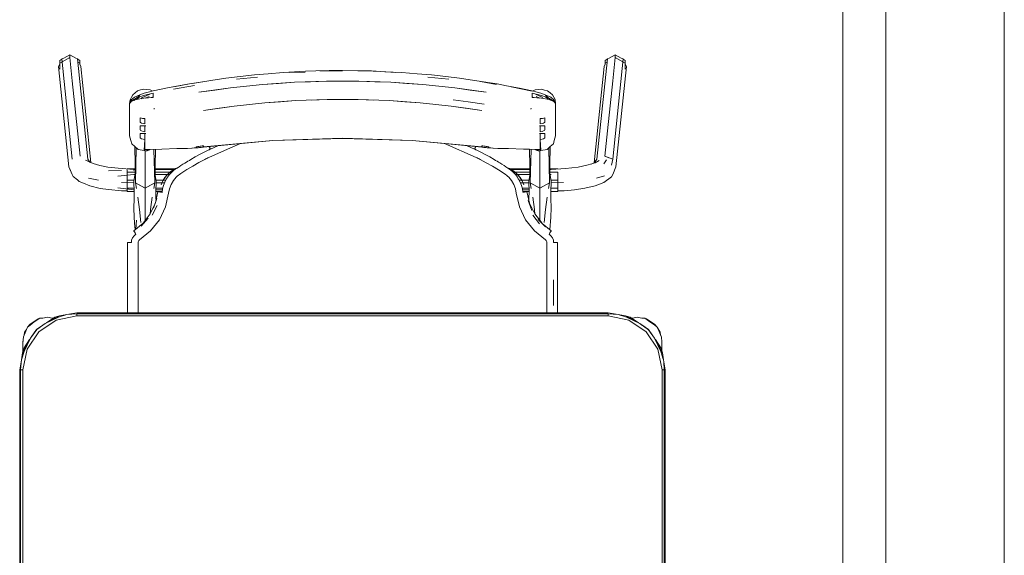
# Model space of a CAD drawing. Header units: millimetres. Extents: x 321 to 585, y -277 to 9.
# Tile 69 of 256: x 395.258 to 397.088, y -216.707 to -215.71. Entities that reach past the tile are written whole.
import ezdxf

# ---------------------------------------------------------------- set-up
doc = ezdxf.new("R2010")
doc.units = ezdxf.units.MM
doc.header["$MEASUREMENT"] = 0
for name, color, linetype, lineweight in [('IFC-Elemento de mobília-Contorno', 152, 'Continuous', 5), ('IFC-Laje-Contorno', 134, 'Continuous', 5), ('IFC-Viga-Contorno', 66, 'Continuous', 5)]:
    doc.layers.add(name, color=color, linetype=linetype, lineweight=lineweight)

msp = doc.modelspace()

# ---------------------------------------------------------------- linework, layer by layer
at = {"layer": 'IFC-Elemento de mobília-Contorno', "color": 7, "lineweight": 5}
for p, q in [((395.34, -215.7816), (395.351, -215.7754)), ((395.351, -215.7806), (395.351, -215.7754)), ((395.351, -215.7754), (395.362, -215.7816)), ((396.3537, -215.7816), (396.3647, -215.7754)), ((396.3647, -215.7806), (396.3647, -215.7754)), ((396.3647, -215.7754), (396.3758, -215.7816)), ((395.3302, -215.7973), (395.3322, -215.7926)), ((395.3322, -215.7911), (395.351, -215.7806)), ((395.3322, -215.7859), (395.3359, -215.7839)), ((395.3322, -215.7911), (395.3322, -215.7859)), ((395.3322, -215.802), (395.3322, -215.7911)), ((395.3359, -215.7839), (395.3362, -215.7831)), ((395.3362, -215.7831), (395.34, -215.7816)), ((395.3362, -215.7831), (395.3556, -215.97)), ((395.351, -215.7806), (395.3512, -215.7807)), ((395.3512, -215.7807), (395.3557, -215.8239)), ((395.362, -215.7816), (395.3655, -215.7829)), ((395.3655, -215.7829), (395.3848, -215.9698)), ((395.3655, -215.7829), (395.3658, -215.7837)), ((395.3658, -215.7837), (395.3699, -215.7859)), ((395.3661, -215.789), (395.3699, -215.7911)), ((395.3699, -215.7932), (395.3699, -215.7859)), ((395.3699, -215.7911), (395.3699, -215.7859)), ((395.3699, -215.7932), (395.3699, -215.7911)), ((395.3699, -215.7932), (395.3715, -215.7971)), ((396.3309, -215.9698), (396.3503, -215.7829)), ((396.3442, -215.7971), (396.3459, -215.7932)), ((396.3459, -215.7859), (396.3499, -215.7837)), ((396.3459, -215.7911), (396.3459, -215.7859)), ((396.3459, -215.7911), (396.3496, -215.789)), ((396.3459, -215.7932), (396.3459, -215.7911)), ((396.3499, -215.7837), (396.3503, -215.7829)), ((396.3503, -215.7829), (396.3537, -215.7816)), ((396.3601, -215.8239), (396.3645, -215.7807)), ((396.3602, -215.97), (396.3795, -215.7831)), ((396.3645, -215.7807), (396.3647, -215.7806)), ((396.3647, -215.7806), (396.3836, -215.7911)), ((396.3758, -215.7816), (396.3795, -215.7831)), ((396.3795, -215.7831), (396.3798, -215.7839)), ((396.3798, -215.7839), (396.3836, -215.7859)), ((396.3836, -215.7926), (396.3836, -215.7859)), ((396.3836, -215.7911), (396.3836, -215.7859)), ((396.3836, -215.802), (396.3836, -215.7911)), ((396.3836, -215.7926), (396.3856, -215.7973)), ((395.3302, -215.7973), (395.3495, -215.9842)), ((395.3715, -215.7971), (395.3901, -215.9761)), ((395.6676, -215.8157), (395.6944, -215.8128)), ((395.6944, -215.8128), (395.7195, -215.8107)), ((395.7195, -215.8107), (395.7478, -215.8086)), ((395.7478, -215.8086), (395.7892, -215.8062)), ((395.7589, -215.8085), (395.7886, -215.8076)), ((395.7892, -215.8062), (395.8082, -215.8057)), ((395.8082, -215.8057), (395.833, -215.805)), ((395.816, -215.8057), (395.8581, -215.8057)), ((395.833, -215.805), (395.8581, -215.8049)), ((395.8581, -215.8049), (395.8863, -215.8051)), ((395.8863, -215.8051), (395.9118, -215.8057)), ((395.9002, -215.8057), (395.929, -215.8067)), ((395.9118, -215.8057), (395.929, -215.8067)), ((395.929, -215.8067), (395.9572, -215.8085)), ((395.9365, -215.8072), (395.9684, -215.8086)), ((395.9684, -215.8086), (395.9967, -215.8107)), ((395.9967, -215.8107), (396.0233, -215.813)), ((396.0233, -215.813), (396.05, -215.8159)), ((396.3256, -215.9764), (396.3442, -215.7971)), ((396.3662, -215.9842), (396.3856, -215.7973)), ((395.3557, -215.8239), (395.3605, -215.8706)), ((395.5446, -215.8349), (395.5732, -215.8298)), ((395.5563, -215.8324), (395.5732, -215.8298)), ((395.5732, -215.8298), (395.6018, -215.8253)), ((395.5793, -215.8288), (395.6131, -215.8232)), ((395.6131, -215.8232), (395.6409, -215.8191)), ((395.6409, -215.8191), (395.6676, -215.8157)), ((395.6497, -215.8371), (395.7089, -215.8309)), ((395.6606, -215.8212), (395.6999, -215.817)), ((395.6793, -215.834), (395.7089, -215.8309)), ((395.7089, -215.8309), (395.7685, -215.8268)), ((395.7089, -215.8309), (395.7387, -215.8288)), ((395.7387, -215.8288), (395.7685, -215.8268)), ((395.7685, -215.8268), (395.8282, -215.8247)), ((395.7685, -215.8268), (395.7983, -215.8257)), ((395.7983, -215.8257), (395.8282, -215.8247)), ((395.8282, -215.8247), (395.888, -215.8247)), ((395.888, -215.8247), (395.9477, -215.8268)), ((395.888, -215.8247), (395.9178, -215.8257)), ((395.9178, -215.8257), (395.9477, -215.8268)), ((395.9477, -215.8268), (396.0072, -215.8309)), ((395.9477, -215.8268), (395.9774, -215.8288)), ((395.9774, -215.8288), (396.0072, -215.8309)), ((396.0072, -215.8309), (396.0664, -215.8371)), ((396.0072, -215.8309), (396.0368, -215.834)), ((396.0163, -215.817), (396.0556, -215.8212)), ((396.05, -215.8159), (396.0752, -215.8191)), ((396.0752, -215.8191), (396.103, -215.8232)), ((396.103, -215.8232), (396.1242, -215.8267)), ((396.1143, -215.8253), (396.144, -215.8307)), ((396.1143, -215.8253), (396.1454, -215.8297)), ((396.1454, -215.8297), (396.1629, -215.8331)), ((396.3552, -215.8706), (396.3601, -215.8239)), ((395.4656, -215.8547), (395.468, -215.8503)), ((395.468, -215.8503), (395.4726, -215.8465)), ((395.4712, -215.8547), (395.4814, -215.8498)), ((395.4726, -215.8465), (395.4771, -215.8427)), ((395.4771, -215.8427), (395.4827, -215.841)), ((395.4814, -215.8498), (395.4895, -215.8471)), ((395.4827, -215.841), (395.4884, -215.8394)), ((395.4882, -215.8515), (395.5057, -215.847)), ((395.4884, -215.8394), (395.4943, -215.8401)), ((395.4895, -215.8471), (395.4966, -215.8448)), ((395.4928, -215.852), (395.4997, -215.8486)), ((395.4943, -215.8401), (395.5002, -215.8408)), ((395.4966, -215.8448), (395.5057, -215.8425)), ((395.5002, -215.8408), (395.5039, -215.8429)), ((395.5057, -215.8425), (395.5326, -215.837)), ((395.5057, -215.849), (395.5057, -215.847)), ((395.5057, -215.8509), (395.5057, -215.849)), ((395.5326, -215.837), (395.5563, -215.8324)), ((395.544, -215.8393), (395.5826, -215.8324)), ((395.591, -215.8454), (395.6497, -215.8371)), ((395.591, -215.8454), (395.6209, -215.8412)), ((395.6209, -215.8412), (395.6497, -215.8371)), ((395.6497, -215.8371), (395.6793, -215.834)), ((396.0368, -215.834), (396.0664, -215.8371)), ((396.0664, -215.8371), (396.1252, -215.8454)), ((396.0664, -215.8371), (396.0953, -215.8412)), ((396.0953, -215.8412), (396.1252, -215.8454)), ((396.1629, -215.8331), (396.1867, -215.8375)), ((396.1715, -215.8349), (396.2107, -215.8433)), ((396.1867, -215.8375), (396.2105, -215.8425)), ((396.2104, -215.849), (396.2104, -215.847)), ((396.2104, -215.847), (396.2279, -215.8515)), ((396.2104, -215.8509), (396.2104, -215.849)), ((396.2105, -215.8425), (396.2195, -215.8448)), ((396.2123, -215.8429), (396.216, -215.8408)), ((396.216, -215.8408), (396.2219, -215.8401)), ((396.2165, -215.8486), (396.2234, -215.8521)), ((396.2195, -215.8448), (396.2266, -215.8471)), ((396.2219, -215.8401), (396.2278, -215.8394)), ((396.2266, -215.8471), (396.2347, -215.8498)), ((396.2278, -215.8394), (396.2334, -215.8411)), ((396.2334, -215.8411), (396.2391, -215.8427)), ((396.2347, -215.8498), (396.2449, -215.8547)), ((396.2391, -215.8427), (396.2436, -215.8465)), ((396.2436, -215.8465), (396.2481, -215.8503)), ((396.2481, -215.8503), (396.2505, -215.8546)), ((395.4621, -215.8662), (395.4632, -215.8591)), ((395.4621, -215.8662), (395.4651, -215.8593)), ((395.4621, -215.8662), (395.4652, -215.8617)), ((395.4621, -215.8662), (395.4638, -215.8641)), ((395.4621, -215.8812), (395.4621, -215.8662)), ((395.4632, -215.8591), (395.4656, -215.8547)), ((395.4638, -215.8641), (395.4652, -215.8624)), ((395.4651, -215.8593), (395.4712, -215.8547)), ((395.4652, -215.8617), (395.4745, -215.8565)), ((395.4652, -215.8624), (395.4743, -215.859)), ((395.4664, -215.861), (395.4694, -215.8608)), ((395.4707, -215.8603), (395.4723, -215.858)), ((395.4743, -215.859), (395.4884, -215.8564)), ((395.4745, -215.8565), (395.481, -215.8514)), ((395.4745, -215.8565), (395.4882, -215.8515)), ((395.4752, -215.8588), (395.476, -215.8578)), ((395.476, -215.8578), (395.4799, -215.8546)), ((395.4836, -215.8572), (395.4858, -215.8552)), ((395.4858, -215.8552), (395.4928, -215.852)), ((395.4884, -215.8564), (395.5057, -215.8548)), ((395.4913, -215.8561), (395.4984, -215.8532)), ((395.5022, -215.8551), (395.5057, -215.8541)), ((395.5043, -215.8545), (395.5051, -215.8548)), ((395.5057, -215.8528), (395.5057, -215.8509)), ((395.5057, -215.8548), (395.5057, -215.8528)), ((395.6563, -215.8711), (395.7136, -215.865)), ((395.6563, -215.8711), (395.685, -215.868)), ((395.685, -215.868), (395.7136, -215.865)), ((395.7136, -215.865), (395.7713, -215.8609)), ((395.7136, -215.865), (395.7425, -215.8629)), ((395.7425, -215.8629), (395.7713, -215.8609)), ((395.7713, -215.8609), (395.8291, -215.8588)), ((395.8002, -215.8598), (395.8291, -215.8588)), ((395.8291, -215.8588), (395.887, -215.8588)), ((395.887, -215.8588), (395.9449, -215.8609)), ((395.887, -215.8588), (395.9159, -215.8598)), ((395.9449, -215.8609), (396.0025, -215.865)), ((395.9449, -215.8609), (395.9737, -215.8629)), ((395.9737, -215.8629), (396.0025, -215.865)), ((396.0025, -215.865), (396.0312, -215.8681)), ((396.0312, -215.8681), (396.0598, -215.8711)), ((396.0633, -215.8591), (396.0917, -215.8631)), ((396.0633, -215.8591), (396.0914, -215.8631)), ((396.0914, -215.8631), (396.1211, -215.8673)), ((396.0917, -215.8631), (396.1211, -215.8673)), ((396.2104, -215.8528), (396.2104, -215.8509)), ((396.2104, -215.8548), (396.2104, -215.8528)), ((396.2104, -215.8541), (396.2139, -215.8551)), ((396.2104, -215.8548), (396.2278, -215.8564)), ((396.2107, -215.8548), (396.2116, -215.8544)), ((396.2177, -215.8531), (396.2248, -215.8561)), ((396.2234, -215.8521), (396.2303, -215.8552)), ((396.2278, -215.8564), (396.2418, -215.859)), ((396.2279, -215.8515), (396.2417, -215.8565)), ((396.2352, -215.8514), (396.2417, -215.8565)), ((396.2356, -215.8543), (396.24, -215.8578)), ((396.24, -215.8578), (396.2407, -215.8588)), ((396.2417, -215.8565), (396.2509, -215.8617)), ((396.2418, -215.859), (396.2509, -215.8624)), ((396.2436, -215.858), (396.245, -215.8601)), ((396.2449, -215.8547), (396.2508, -215.8591)), ((396.2469, -215.8609), (396.2496, -215.861)), ((396.2505, -215.8546), (396.2529, -215.8589)), ((396.2508, -215.8591), (396.2541, -215.8661)), ((396.2509, -215.8617), (396.2541, -215.8661)), ((396.2509, -215.8624), (396.2524, -215.8641)), ((396.2524, -215.8641), (396.2541, -215.8661)), ((396.2529, -215.8589), (396.2541, -215.8661)), ((396.2541, -215.8812), (396.2541, -215.8661)), ((395.3605, -215.8706), (395.3654, -215.9173)), ((395.4621, -215.8962), (395.4621, -215.8812)), ((395.5076, -215.8747), (395.5078, -215.8757)), ((395.5076, -215.8747), (395.508, -215.8769)), ((395.5078, -215.8757), (395.508, -215.8769)), ((395.5994, -215.8792), (395.6563, -215.8711)), ((395.5994, -215.8792), (395.6286, -215.8751)), ((395.6286, -215.8751), (395.6563, -215.8711)), ((396.0598, -215.8711), (396.1167, -215.8792)), ((396.0598, -215.8711), (396.0875, -215.8751)), ((396.0875, -215.8751), (396.1167, -215.8792)), ((396.2081, -215.8769), (396.2085, -215.8747)), ((396.2081, -215.8769), (396.2083, -215.8757)), ((396.2083, -215.8757), (396.2085, -215.8747)), ((396.2541, -215.8962), (396.2541, -215.8812)), ((396.3504, -215.9173), (396.3552, -215.8706)), ((395.4621, -215.9113), (395.4621, -215.8962)), ((395.4821, -215.893), (395.4841, -215.8936)), ((395.4821, -215.8949), (395.4821, -215.893)), ((395.4821, -215.8969), (395.4821, -215.8949)), ((395.4821, -215.8988), (395.4821, -215.8969)), ((395.4821, -215.9007), (395.4821, -215.8988)), ((395.4821, -215.9007), (395.4827, -215.9016)), ((395.4827, -215.9016), (395.4845, -215.9027)), ((395.4841, -215.8936), (395.4863, -215.894)), ((395.4845, -215.9027), (395.4872, -215.9036)), ((395.4863, -215.894), (395.4884, -215.8943)), ((395.4872, -215.9036), (395.4905, -215.9041)), ((395.4884, -215.8943), (395.4905, -215.8944)), ((395.4905, -215.8968), (395.4905, -215.8944)), ((395.4905, -215.8992), (395.4905, -215.8968)), ((395.4905, -215.9017), (395.4905, -215.8992)), ((395.4905, -215.9041), (395.4905, -215.9017)), ((396.2256, -215.8944), (396.2277, -215.8943)), ((396.2256, -215.8968), (396.2256, -215.8944)), ((396.2256, -215.8992), (396.2256, -215.8968)), ((396.2256, -215.9017), (396.2256, -215.8992)), ((396.2256, -215.9041), (396.2256, -215.9017)), ((396.2256, -215.9041), (396.229, -215.9036)), ((396.2277, -215.8943), (396.2299, -215.894)), ((396.229, -215.9036), (396.2317, -215.9027)), ((396.2299, -215.894), (396.232, -215.8936)), ((396.2317, -215.9027), (396.2334, -215.9016)), ((396.232, -215.8936), (396.2341, -215.893)), ((396.2334, -215.9016), (396.2341, -215.9007)), ((396.2341, -215.8949), (396.2341, -215.893)), ((396.2341, -215.8969), (396.2341, -215.8949)), ((396.2341, -215.8988), (396.2341, -215.8969)), ((396.2341, -215.9007), (396.2341, -215.8988)), ((396.2541, -215.9112), (396.2541, -215.8962)), ((395.3654, -215.9173), (395.3702, -215.9641)), ((395.4621, -215.9263), (395.4621, -215.9113)), ((395.4821, -215.9082), (395.4827, -215.9077)), ((395.4821, -215.91), (395.4821, -215.9082)), ((395.4821, -215.9117), (395.4821, -215.91)), ((395.4821, -215.9135), (395.4821, -215.9117)), ((395.4821, -215.9153), (395.4821, -215.9135)), ((395.4821, -215.9153), (395.4827, -215.9162)), ((395.4821, -215.9228), (395.4827, -215.9222)), ((395.4821, -215.9245), (395.4821, -215.9228)), ((395.4827, -215.9077), (395.4845, -215.9075)), ((395.4827, -215.9162), (395.4845, -215.9173)), ((395.4827, -215.9222), (395.4845, -215.9221)), ((395.4845, -215.9075), (395.4872, -215.9075)), ((395.4845, -215.9173), (395.4872, -215.9182)), ((395.4845, -215.9221), (395.4872, -215.9221)), ((395.4872, -215.9075), (395.4905, -215.9075)), ((395.4872, -215.9182), (395.4905, -215.9187)), ((395.4872, -215.9221), (395.4905, -215.9221)), ((395.4905, -215.9103), (395.4905, -215.9075)), ((395.4905, -215.9075), (395.4909, -215.9075)), ((395.4905, -215.9131), (395.4905, -215.9103)), ((395.4905, -215.9159), (395.4905, -215.9131)), ((395.4905, -215.9187), (395.4905, -215.9159)), ((395.4905, -215.9249), (395.4905, -215.9221)), ((395.4909, -215.9075), (395.4921, -215.9075)), ((395.4909, -215.9075), (395.4921, -215.9075)), ((395.4909, -215.922), (395.491, -215.922)), ((395.4913, -215.9075), (395.4921, -215.9075)), ((395.4913, -215.922), (395.4921, -215.922)), ((395.4913, -215.922), (395.4921, -215.922)), ((395.4917, -215.9075), (395.4921, -215.9075)), ((395.4917, -215.922), (395.4921, -215.922)), ((396.2241, -215.9075), (396.2249, -215.9075)), ((396.2241, -215.9075), (396.2244, -215.9075)), ((396.2241, -215.9075), (396.2252, -215.9075)), ((396.2241, -215.9075), (396.2249, -215.9075)), ((396.2241, -215.922), (396.2244, -215.922)), ((396.2241, -215.922), (396.2249, -215.922)), ((396.2241, -215.922), (396.2248, -215.922)), ((396.2252, -215.9075), (396.2256, -215.9075)), ((396.2256, -215.9103), (396.2256, -215.9075)), ((396.2256, -215.9075), (396.229, -215.9075)), ((396.2256, -215.9131), (396.2256, -215.9103)), ((396.2256, -215.9159), (396.2256, -215.9131)), ((396.2256, -215.9187), (396.2256, -215.9159)), ((396.2256, -215.9187), (396.229, -215.9182)), ((396.2256, -215.9249), (396.2256, -215.9221)), ((396.2256, -215.9221), (396.229, -215.9221)), ((396.229, -215.9075), (396.2317, -215.9075)), ((396.229, -215.9182), (396.2317, -215.9173)), ((396.229, -215.9221), (396.2317, -215.9221)), ((396.2317, -215.9075), (396.2334, -215.9077)), ((396.2317, -215.9173), (396.2334, -215.9162)), ((396.2317, -215.9221), (396.2334, -215.9222)), ((396.2334, -215.9077), (396.2341, -215.9082)), ((396.2334, -215.9162), (396.2341, -215.9153)), ((396.2334, -215.9222), (396.2341, -215.9228)), ((396.2341, -215.91), (396.2341, -215.9082)), ((396.2341, -215.9117), (396.2341, -215.91)), ((396.2341, -215.9135), (396.2341, -215.9117)), ((396.2341, -215.9153), (396.2341, -215.9135)), ((396.2341, -215.9245), (396.2341, -215.9228)), ((396.2541, -215.9263), (396.2541, -215.9112)), ((396.3455, -215.9641), (396.3504, -215.9173)), ((395.4621, -215.9263), (395.4646, -215.9349)), ((395.4646, -215.9349), (395.4664, -215.9411)), ((395.4664, -215.9411), (395.4722, -215.9463)), ((395.4821, -215.9263), (395.4821, -215.9245)), ((395.4821, -215.9281), (395.4821, -215.9263)), ((395.4821, -215.9298), (395.4821, -215.9281)), ((395.4821, -215.9298), (395.4827, -215.9307)), ((395.4827, -215.9307), (395.4845, -215.9318)), ((395.4845, -215.9318), (395.4872, -215.9328)), ((395.4872, -215.9328), (395.4905, -215.9332)), ((395.4895, -215.9536), (395.4905, -215.9332)), ((395.4905, -215.9276), (395.4905, -215.9249)), ((395.4905, -215.9304), (395.4905, -215.9276)), ((395.4905, -215.9332), (395.4905, -215.9304)), ((395.4905, -215.9516), (395.4905, -215.9332)), ((395.5994, -215.9468), (395.7285, -215.9348)), ((395.5994, -215.9473), (395.6639, -215.9412)), ((395.6386, -215.9537), (395.6681, -215.9409)), ((395.6639, -215.9412), (395.7285, -215.9352)), ((395.6681, -215.9409), (395.6684, -215.9408)), ((395.7285, -215.9348), (395.8581, -215.9307)), ((395.7285, -215.9352), (395.7933, -215.9332)), ((395.7933, -215.9332), (395.8581, -215.9312)), ((395.8581, -215.9307), (395.9877, -215.9348)), ((395.8581, -215.9312), (395.9229, -215.9332)), ((395.9229, -215.9332), (395.9877, -215.9352)), ((395.9877, -215.9348), (396.1167, -215.9468)), ((395.9877, -215.9352), (396.0666, -215.9426)), ((396.0472, -215.9408), (396.1066, -215.9666)), ((396.2256, -215.9276), (396.2256, -215.9249)), ((396.2256, -215.9304), (396.2256, -215.9276)), ((396.2256, -215.9332), (396.2256, -215.9304)), ((396.2256, -215.9332), (396.229, -215.9328)), ((396.2256, -215.9516), (396.2256, -215.9332)), ((396.2256, -215.9332), (396.2266, -215.9536)), ((396.229, -215.9328), (396.2317, -215.9318)), ((396.2317, -215.9318), (396.2334, -215.9307)), ((396.2334, -215.9307), (396.2341, -215.9298)), ((396.2341, -215.9263), (396.2341, -215.9245)), ((396.2341, -215.9281), (396.2341, -215.9263)), ((396.2341, -215.9298), (396.2341, -215.9281)), ((396.244, -215.9463), (396.2498, -215.9411)), ((396.2498, -215.9411), (396.2516, -215.9349)), ((396.2516, -215.9349), (396.2541, -215.9263)), ((395.4716, -215.9458), (395.4729, -216.0138)), ((395.4722, -215.9463), (395.478, -215.9515)), ((395.4729, -216.0138), (395.4746, -215.9485)), ((395.478, -215.9515), (395.4818, -215.9522)), ((395.4818, -215.9522), (395.4857, -215.9529)), ((395.4857, -215.9529), (395.4895, -215.9536)), ((395.4895, -215.9536), (395.4905, -215.9538)), ((395.4905, -215.9516), (395.4943, -215.952)), ((395.4905, -215.9516), (395.4915, -215.9517)), ((395.4905, -215.9538), (395.4915, -215.954)), ((395.4909, -215.9567), (395.4909, -215.9539)), ((395.4909, -215.9903), (395.4909, -215.9567)), ((395.4915, -215.9517), (395.4924, -215.9518)), ((395.4915, -215.954), (395.4924, -215.9542)), ((395.4924, -215.9518), (395.4933, -215.9519)), ((395.4924, -215.9542), (395.4934, -215.9544)), ((395.4933, -215.9519), (395.4943, -215.952)), ((395.4934, -215.9544), (395.4942, -215.9541)), ((395.4942, -215.9541), (395.495, -215.9538)), ((395.4943, -215.952), (395.498, -215.9519)), ((395.4943, -215.952), (395.4952, -215.952)), ((395.495, -215.9538), (395.4953, -215.9536)), ((395.4952, -215.952), (395.4957, -215.952)), ((395.4953, -215.9536), (395.4957, -215.9535)), ((395.4957, -215.952), (395.4961, -215.952)), ((395.4957, -215.9535), (395.4961, -215.9533)), ((395.4961, -215.952), (395.4966, -215.952)), ((395.4961, -215.9533), (395.4965, -215.9532)), ((395.4965, -215.9532), (395.4969, -215.9531)), ((395.4966, -215.952), (395.497, -215.952)), ((395.4969, -215.9531), (395.4973, -215.9529)), ((395.497, -215.952), (395.4975, -215.952)), ((395.4973, -215.9529), (395.4977, -215.9528)), ((395.4975, -215.952), (395.498, -215.9519)), ((395.4977, -215.9528), (395.498, -215.9526)), ((395.498, -215.9519), (395.5218, -215.9513)), ((395.498, -215.9526), (395.4984, -215.9525)), ((395.4984, -215.9525), (395.4988, -215.9523)), ((395.4988, -215.9523), (395.4992, -215.9522)), ((395.4992, -215.9522), (395.4996, -215.952)), ((395.4996, -215.952), (395.4998, -215.9519)), ((395.5072, -215.9517), (395.5088, -216.0138)), ((395.5088, -216.0138), (395.51, -215.9516)), ((395.5218, -215.9513), (395.5499, -215.9501)), ((395.5499, -215.9501), (395.5529, -215.9498)), ((395.5529, -215.9498), (395.557, -215.95)), ((395.557, -215.95), (395.5611, -215.95)), ((395.5611, -215.95), (395.5653, -215.95)), ((395.5653, -215.95), (395.5696, -215.95)), ((395.5695, -215.9501), (395.5879, -215.9486)), ((395.5695, -215.95), (395.5695, -215.9501)), ((395.5695, -215.9501), (395.5696, -215.95)), ((395.5779, -215.9492), (395.5861, -215.9482)), ((395.5779, -215.9492), (395.5862, -215.9484)), ((395.5861, -215.9476), (395.5865, -215.9471)), ((395.5861, -215.9477), (395.5861, -215.9476)), ((395.5861, -215.9479), (395.5861, -215.9477)), ((395.5861, -215.948), (395.5861, -215.9479)), ((395.5861, -215.9482), (395.5861, -215.948)), ((395.5862, -215.9484), (395.5868, -215.9486)), ((395.5865, -215.9471), (395.5875, -215.9467)), ((395.5868, -215.9486), (395.5879, -215.9486)), ((395.5875, -215.9467), (395.5892, -215.9462)), ((395.5879, -215.9486), (395.5894, -215.9484)), ((395.5892, -215.9462), (395.5911, -215.946)), ((395.5894, -215.9484), (395.5911, -215.9483)), ((395.5911, -215.946), (395.5932, -215.9457)), ((395.5911, -215.9483), (395.5931, -215.948)), ((395.5924, -215.9612), (395.6007, -215.9568)), ((395.5931, -215.948), (395.5952, -215.9478)), ((395.5932, -215.9457), (395.5952, -215.9455)), ((395.5952, -215.9455), (395.5973, -215.9452)), ((395.5952, -215.9478), (395.5973, -215.9475)), ((395.5973, -215.9452), (395.5994, -215.945)), ((395.5973, -215.9475), (395.5994, -215.9473)), ((395.5989, -215.945), (395.5994, -215.9473)), ((395.5989, -215.945), (395.5994, -215.9473)), ((395.5994, -215.9454), (395.5994, -215.945)), ((395.5994, -215.9459), (395.5994, -215.9454)), ((395.5994, -215.9464), (395.5994, -215.9459)), ((395.5994, -215.9468), (395.5994, -215.9464)), ((395.6007, -215.9568), (395.6092, -215.9526)), ((395.6092, -215.9526), (395.61, -215.9521)), ((395.6092, -215.9666), (395.6386, -215.9537)), ((395.6097, -215.9463), (395.61, -215.9469)), ((395.61, -215.9469), (395.6112, -215.9493)), ((395.61, -215.9521), (395.6108, -215.9517)), ((395.6101, -215.9463), (395.6112, -215.9483)), ((395.6108, -215.9517), (395.6116, -215.9513)), ((395.6112, -215.9483), (395.6125, -215.9509)), ((395.6112, -215.9493), (395.6116, -215.9491)), ((395.6112, -215.9493), (395.6116, -215.9491)), ((395.6112, -215.9493), (395.6121, -215.9511)), ((395.6116, -215.9513), (395.6125, -215.9509)), ((395.6125, -215.9509), (395.626, -215.9448)), ((395.6125, -215.9509), (395.6259, -215.9448)), ((396.0666, -215.9426), (396.1168, -215.9473)), ((396.0897, -215.9447), (396.1033, -215.9509)), ((396.0897, -215.9447), (396.1033, -215.9509)), ((396.1033, -215.9509), (396.1046, -215.9483)), ((396.1033, -215.9509), (396.1041, -215.9513)), ((396.1036, -215.9511), (396.1046, -215.9493)), ((396.1041, -215.9513), (396.1049, -215.9517)), ((396.1042, -215.9491), (396.1046, -215.9493)), ((396.1042, -215.9491), (396.1046, -215.9493)), ((396.1046, -215.9483), (396.1056, -215.9462)), ((396.1046, -215.9493), (396.1058, -215.9469)), ((396.1049, -215.9517), (396.1058, -215.9521)), ((396.1058, -215.9469), (396.106, -215.9463)), ((396.1058, -215.9521), (396.1066, -215.9526)), ((396.1066, -215.9526), (396.115, -215.9568)), ((396.115, -215.9568), (396.1233, -215.9612)), ((396.1167, -215.9454), (396.1167, -215.945)), ((396.1167, -215.945), (396.1188, -215.9452)), ((396.1167, -215.9459), (396.1167, -215.9454)), ((396.1167, -215.9464), (396.1167, -215.9459)), ((396.1167, -215.9468), (396.1167, -215.9464)), ((396.1168, -215.9473), (396.1189, -215.9475)), ((396.1188, -215.9452), (396.1209, -215.9455)), ((396.1189, -215.9475), (396.1209, -215.9478)), ((396.1209, -215.9455), (396.123, -215.9457)), ((396.1209, -215.9478), (396.123, -215.948)), ((396.123, -215.9457), (396.1251, -215.946)), ((396.123, -215.948), (396.1251, -215.9483)), ((396.1251, -215.946), (396.127, -215.9462)), ((396.1251, -215.9483), (396.1267, -215.9484)), ((396.1267, -215.9484), (396.1282, -215.9486)), ((396.127, -215.9462), (396.1286, -215.9467)), ((396.1282, -215.9486), (396.1467, -215.9501)), ((396.1282, -215.9486), (396.1293, -215.9486)), ((396.1286, -215.9467), (396.1297, -215.9471)), ((396.1293, -215.9486), (396.13, -215.9484)), ((396.1297, -215.9471), (396.1301, -215.9476)), ((396.13, -215.9484), (396.1382, -215.9492)), ((396.1301, -215.9477), (396.1301, -215.9476)), ((396.1301, -215.9479), (396.1301, -215.9477)), ((396.1301, -215.948), (396.1301, -215.9479)), ((396.1301, -215.9482), (396.1301, -215.948)), ((396.1301, -215.9482), (396.1382, -215.9492)), ((396.1465, -215.95), (396.1467, -215.9501)), ((396.1465, -215.95), (396.1508, -215.95)), ((396.1467, -215.9501), (396.1467, -215.95)), ((396.1508, -215.95), (396.155, -215.95)), ((396.155, -215.95), (396.1592, -215.95)), ((396.1592, -215.95), (396.1632, -215.9498)), ((396.1632, -215.9498), (396.1662, -215.9501)), ((396.1662, -215.9501), (396.1944, -215.9513)), ((396.1944, -215.9513), (396.2143, -215.9517)), ((396.1944, -215.9513), (396.2056, -215.9514)), ((396.1944, -215.9513), (396.2256, -215.9516)), ((396.2056, -215.9514), (396.2057, -215.9514)), ((396.2056, -215.9514), (396.2256, -215.9516)), ((396.2056, -215.9514), (396.2213, -215.952)), ((396.2057, -215.9515), (396.2069, -216.0138)), ((396.2069, -216.0138), (396.2085, -215.9516)), ((396.2159, -215.9518), (396.216, -215.9518)), ((396.216, -215.9518), (396.2165, -215.952)), ((396.2163, -215.9518), (396.2165, -215.952)), ((396.2165, -215.9518), (396.2165, -215.952)), ((396.2165, -215.952), (396.2169, -215.9522)), ((396.2166, -215.9518), (396.2169, -215.9522)), ((396.2168, -215.9518), (396.2169, -215.9522)), ((396.2168, -215.9518), (396.2173, -215.9523)), ((396.2169, -215.9522), (396.2173, -215.9523)), ((396.2173, -215.9523), (396.2173, -215.9519)), ((396.2173, -215.9523), (396.2177, -215.9525)), ((396.2177, -215.9525), (396.2181, -215.9526)), ((396.2179, -215.9519), (396.2185, -215.9528)), ((396.2181, -215.9526), (396.2185, -215.9528)), ((396.2185, -215.9519), (396.2185, -215.9528)), ((396.2185, -215.9528), (396.2189, -215.9529)), ((396.2189, -215.9529), (396.2193, -215.9531)), ((396.2193, -215.9531), (396.2196, -215.9532)), ((396.2196, -215.9532), (396.22, -215.9533)), ((396.22, -215.9533), (396.2204, -215.9535)), ((396.2204, -215.9535), (396.2208, -215.9536)), ((396.2205, -215.952), (396.2208, -215.952)), ((396.2208, -215.952), (396.2213, -215.952)), ((396.2208, -215.9536), (396.2212, -215.9538)), ((396.2212, -215.9538), (396.2216, -215.9539)), ((396.2213, -215.952), (396.2235, -215.9519)), ((396.2213, -215.952), (396.2219, -215.952)), ((396.2216, -215.9539), (396.222, -215.9541)), ((396.2219, -215.952), (396.2224, -215.9519)), ((396.222, -215.9541), (396.2224, -215.9542)), ((396.2224, -215.9519), (396.2229, -215.9519)), ((396.2224, -215.9542), (396.2227, -215.9544)), ((396.2227, -215.9544), (396.2232, -215.9543)), ((396.2229, -215.9519), (396.2235, -215.9519)), ((396.2232, -215.9543), (396.2237, -215.9542)), ((396.2235, -215.9519), (396.2256, -215.9516)), ((396.2235, -215.9519), (396.224, -215.9518)), ((396.2237, -215.9542), (396.2247, -215.954)), ((396.224, -215.9518), (396.2245, -215.9517)), ((396.2245, -215.9517), (396.2256, -215.9516)), ((396.2247, -215.954), (396.2256, -215.9538)), ((396.2249, -215.9567), (396.2249, -215.954)), ((396.2249, -215.9903), (396.2249, -215.9567)), ((396.2256, -215.9538), (396.2266, -215.9536)), ((396.2266, -215.9536), (396.2305, -215.9529)), ((396.2305, -215.9529), (396.2343, -215.9522)), ((396.2343, -215.9522), (396.2382, -215.9515)), ((396.2382, -215.9515), (396.244, -215.9463)), ((396.2412, -215.9488), (396.2428, -216.0138)), ((396.2428, -216.0138), (396.2441, -215.9462)), ((395.38, -215.9714), (395.3944, -215.9781)), ((395.3848, -215.9698), (395.3884, -215.9751)), ((395.3855, -215.9729), (395.3892, -215.9757)), ((395.3944, -215.9781), (395.4066, -215.9818)), ((395.5614, -215.9793), (395.5651, -215.977)), ((395.5651, -215.977), (395.5678, -215.9753)), ((395.5678, -215.9753), (395.5705, -215.9736)), ((395.5705, -215.9736), (395.5732, -215.972)), ((395.5732, -215.972), (395.5759, -215.9704)), ((395.5759, -215.9704), (395.5841, -215.9657)), ((395.5799, -215.9825), (395.591, -215.9762)), ((395.5841, -215.9657), (395.5924, -215.9612)), ((395.591, -215.9762), (395.6019, -215.9703)), ((395.6019, -215.9703), (395.6037, -215.9694)), ((395.6037, -215.9694), (395.6056, -215.9684)), ((395.6056, -215.9684), (395.6074, -215.9675)), ((395.6074, -215.9675), (395.6092, -215.9666)), ((396.1066, -215.9666), (396.1084, -215.9675)), ((396.1084, -215.9675), (396.1102, -215.9684)), ((396.1102, -215.9684), (396.112, -215.9694)), ((396.112, -215.9694), (396.1138, -215.9703)), ((396.1138, -215.9703), (396.1252, -215.9765)), ((396.1233, -215.9612), (396.1316, -215.9657)), ((396.1252, -215.9765), (396.1365, -215.9829)), ((396.1316, -215.9657), (396.1398, -215.9704)), ((396.1398, -215.9704), (396.1425, -215.972)), ((396.1425, -215.972), (396.1452, -215.9736)), ((396.1452, -215.9736), (396.1479, -215.9753)), ((396.1479, -215.9753), (396.1506, -215.9769)), ((396.1506, -215.9769), (396.1543, -215.9793)), ((396.3148, -215.9805), (396.3277, -215.9764)), ((396.3203, -215.9788), (396.3257, -215.9764)), ((396.3257, -215.9764), (396.3309, -215.9698)), ((396.3277, -215.9764), (396.3352, -215.972)), ((396.3438, -215.9787), (396.3486, -215.9709)), ((396.3455, -215.9641), (396.3602, -215.97)), ((396.3455, -215.9641), (396.3529, -215.967)), ((396.3582, -215.9807), (396.3602, -215.97)), ((395.3495, -215.9842), (395.3524, -215.9901)), ((395.3495, -215.9842), (395.3556, -215.9983)), ((395.4066, -215.9818), (395.422, -215.9848)), ((395.422, -215.9848), (395.441, -215.9868)), ((395.4227, -215.9912), (395.4468, -215.9906)), ((395.441, -215.9868), (395.4702, -215.9887)), ((395.4579, -215.9879), (395.4579, -215.9877)), ((395.4579, -215.9877), (395.4724, -215.9877)), ((395.4579, -215.994), (395.4579, -215.9898)), ((395.4579, -215.994), (395.4726, -215.994)), ((395.4579, -216.0089), (395.4579, -215.994)), ((395.4702, -215.9908), (395.4702, -215.9887)), ((395.4702, -215.9887), (395.4725, -215.9887)), ((395.4702, -216.0114), (395.4726, -215.9957)), ((395.4909, -216.0239), (395.4909, -215.9903)), ((395.5091, -215.9957), (395.5116, -216.0114)), ((395.5092, -215.994), (395.5374, -215.994)), ((395.5093, -215.9877), (395.5468, -215.9877)), ((395.5093, -215.9887), (395.5451, -215.9887)), ((395.5313, -215.9997), (395.5353, -215.9958)), ((395.5313, -215.9997), (395.5344, -215.9965)), ((395.5344, -215.9965), (395.5406, -215.9914)), ((395.5352, -215.9958), (395.5395, -215.9923)), ((395.5366, -215.9985), (395.5408, -215.994)), ((395.5375, -215.994), (395.5408, -215.994)), ((395.5395, -215.9923), (395.5443, -215.9892)), ((395.5406, -215.9914), (395.5443, -215.9892)), ((395.5408, -215.994), (395.5453, -215.9899)), ((395.5436, -215.9896), (395.5446, -215.989)), ((395.5443, -215.9892), (395.5505, -215.9862)), ((395.5443, -215.9892), (395.5475, -215.9873)), ((395.5453, -215.9899), (395.5503, -215.9863)), ((395.5453, -215.9887), (395.547, -215.9887)), ((395.5473, -215.9877), (395.5484, -215.9877)), ((395.5475, -215.9873), (395.5509, -215.9859)), ((395.5503, -215.9863), (395.554, -215.9839)), ((395.554, -215.9839), (395.5577, -215.9816)), ((395.5549, -215.9982), (395.5571, -215.9967)), ((395.5571, -215.9967), (395.5686, -215.9893)), ((395.5577, -215.9816), (395.5614, -215.9793)), ((395.5686, -215.9893), (395.5799, -215.9825)), ((396.1365, -215.9829), (396.1476, -215.9897)), ((396.1476, -215.9897), (396.1587, -215.9967)), ((396.1543, -215.9793), (396.1581, -215.9816)), ((396.1581, -215.9816), (396.1618, -215.9839)), ((396.1587, -215.9967), (396.1609, -215.9982)), ((396.1618, -215.9839), (396.1655, -215.9863)), ((396.1648, -215.9859), (396.1682, -215.9873)), ((396.1654, -215.9863), (396.1715, -215.9892)), ((396.1654, -215.9863), (396.1704, -215.9899)), ((396.1673, -215.9877), (396.1683, -215.9877)), ((396.1682, -215.9873), (396.1715, -215.9892)), ((396.1687, -215.9887), (396.1704, -215.9887)), ((396.1689, -215.9877), (396.2064, -215.9877)), ((396.1704, -215.9899), (396.175, -215.994)), ((396.1706, -215.9887), (396.2065, -215.9887)), ((396.1712, -215.9891), (396.1722, -215.9896)), ((396.1715, -215.9892), (396.1762, -215.9923)), ((396.1715, -215.9892), (396.1751, -215.9914)), ((396.175, -215.994), (396.1783, -215.994)), ((396.175, -215.994), (396.1792, -215.9985)), ((396.1751, -215.9914), (396.1814, -215.9965)), ((396.1762, -215.9923), (396.1805, -215.9958)), ((396.1783, -215.994), (396.2066, -215.994)), ((396.1804, -215.9957), (396.1844, -215.9997)), ((396.1814, -215.9965), (396.1844, -215.9997)), ((396.2042, -216.0114), (396.2066, -215.9957)), ((396.2249, -216.0239), (396.2249, -215.9903)), ((396.2431, -215.9957), (396.2456, -216.0114)), ((396.2432, -215.994), (396.2579, -215.994)), ((396.2433, -215.9877), (396.2579, -215.9877)), ((396.2433, -215.9887), (396.2456, -215.9887)), ((396.2456, -215.9887), (396.2722, -215.987)), ((396.2579, -215.9879), (396.2579, -215.9877)), ((396.2579, -215.994), (396.2579, -215.9937)), ((396.2579, -216.0089), (396.2579, -215.994)), ((396.2722, -215.987), (396.2958, -215.9844)), ((396.2958, -215.9844), (396.3148, -215.9805)), ((396.3602, -215.9983), (396.3662, -215.9842)), ((396.3634, -215.9901), (396.3662, -215.9842)), ((395.3556, -215.9983), (395.3571, -216.0019)), ((395.3571, -216.0019), (395.3651, -216.0085)), ((395.3651, -216.0085), (395.3687, -216.0112)), ((395.3687, -216.0112), (395.3762, -216.0146)), ((395.3762, -216.0146), (395.3884, -216.0192)), ((395.3859, -216.0053), (395.4041, -216.009)), ((395.4404, -216.0011), (395.4702, -215.9982)), ((395.447, -216.0134), (395.4702, -216.0139)), ((395.4579, -216.0089), (395.4706, -216.0089)), ((395.4579, -216.0237), (395.4579, -216.0089)), ((395.4702, -215.9982), (395.4722, -215.9982)), ((395.4702, -216.0114), (395.4706, -216.0303)), ((395.4702, -216.0139), (395.4702, -216.0139)), ((395.4729, -216.0138), (395.4747, -216.0244)), ((395.4729, -216.0138), (395.4909, -216.0239)), ((395.4729, -216.0138), (395.4819, -216.0188)), ((395.4909, -216.0239), (395.5088, -216.0138)), ((395.4998, -216.0188), (395.5088, -216.0138)), ((395.5071, -216.0244), (395.5088, -216.0138)), ((395.5095, -215.9982), (395.5327, -215.9982)), ((395.5111, -216.0303), (395.5116, -216.0114)), ((395.5112, -216.0089), (395.5247, -216.0089)), ((395.5115, -216.0139), (395.5223, -216.0139)), ((395.5211, -216.0169), (395.5224, -216.0135)), ((395.5211, -216.0169), (395.5224, -216.0135)), ((395.5213, -216.0164), (395.5241, -216.0102)), ((395.5224, -216.0135), (395.5244, -216.0095)), ((395.5224, -216.0135), (395.524, -216.0103)), ((395.5224, -216.0139), (395.5271, -216.0139)), ((395.524, -216.0103), (395.5258, -216.0071)), ((395.5244, -216.0095), (395.5258, -216.0071)), ((395.5248, -216.0089), (395.5295, -216.0089)), ((395.5251, -216.0084), (395.5282, -216.0037)), ((395.5252, -216.0189), (395.5275, -216.0128)), ((395.5258, -216.0071), (395.5278, -216.0041)), ((395.5275, -216.0128), (395.5304, -216.0071)), ((395.5278, -216.0041), (395.5313, -215.9997)), ((395.5278, -216.0041), (395.5289, -216.0026)), ((395.5289, -216.0026), (395.5313, -215.9997)), ((395.5304, -216.0009), (395.5326, -215.9984)), ((395.5304, -216.0071), (395.531, -216.0062)), ((395.531, -216.0062), (395.5316, -216.0052)), ((395.5316, -216.0052), (395.5322, -216.0043)), ((395.5322, -216.0043), (395.5329, -216.0034)), ((395.5328, -215.9982), (395.5368, -215.9982)), ((395.5329, -216.0034), (395.5366, -215.9985)), ((395.5393, -216.0169), (395.5436, -216.0097)), ((395.5436, -216.0097), (395.5489, -216.0033)), ((395.5489, -216.0033), (395.5508, -216.0015)), ((395.5508, -216.0015), (395.5528, -215.9998)), ((395.5528, -215.9998), (395.5549, -215.9982)), ((396.1608, -215.9982), (396.1629, -215.9998)), ((396.1629, -215.9998), (396.1649, -216.0015)), ((396.1649, -216.0015), (396.1668, -216.0033)), ((396.1668, -216.0033), (396.1722, -216.0097)), ((396.1722, -216.0097), (396.1764, -216.0169)), ((396.1789, -215.9982), (396.1829, -215.9982)), ((396.1792, -215.9985), (396.1829, -216.0034)), ((396.1829, -216.0034), (396.1835, -216.0043)), ((396.183, -215.9982), (396.2062, -215.9982)), ((396.1832, -215.9985), (396.1853, -216.0009)), ((396.1835, -216.0043), (396.1841, -216.0052)), ((396.1841, -216.0052), (396.1847, -216.0062)), ((396.1844, -215.9997), (396.1869, -216.0026)), ((396.1844, -215.9997), (396.1879, -216.0041)), ((396.1847, -216.0062), (396.1853, -216.0071)), ((396.1853, -216.0071), (396.1882, -216.0128)), ((396.1862, -216.0089), (396.1909, -216.0089)), ((396.1869, -216.0026), (396.1879, -216.0041)), ((396.1876, -216.0037), (396.1907, -216.0084)), ((396.1879, -216.0041), (396.1899, -216.0071)), ((396.1882, -216.0128), (396.1906, -216.0189)), ((396.1887, -216.0139), (396.1934, -216.0139)), ((396.1899, -216.0071), (396.1914, -216.0095)), ((396.1899, -216.0071), (396.1917, -216.0103)), ((396.191, -216.0089), (396.2046, -216.0089)), ((396.1914, -216.0095), (396.1933, -216.0135)), ((396.1917, -216.0102), (396.1945, -216.0164)), ((396.1917, -216.0103), (396.1933, -216.0135)), ((396.1933, -216.0135), (396.1947, -216.0169)), ((396.1933, -216.0135), (396.1947, -216.0169)), ((396.1935, -216.0139), (396.2042, -216.0139)), ((396.2042, -216.0114), (396.2046, -216.0303)), ((396.2069, -216.0138), (396.2087, -216.0244)), ((396.2069, -216.0138), (396.2249, -216.0239)), ((396.2069, -216.0138), (396.2159, -216.0188)), ((396.2249, -216.0239), (396.2428, -216.0138)), ((396.2411, -216.0244), (396.2428, -216.0138)), ((396.2435, -215.9982), (396.2456, -215.9982)), ((396.2451, -216.0303), (396.2456, -216.0114)), ((396.2452, -216.0089), (396.2579, -216.0089)), ((396.2455, -216.0139), (396.2456, -216.0139)), ((396.2456, -216.0139), (396.2687, -216.0134)), ((396.2579, -216.0237), (396.2579, -216.0089)), ((396.3275, -216.0193), (396.3438, -216.0135)), ((396.3298, -216.0053), (396.3448, -216.0008)), ((396.3438, -216.0135), (396.3582, -216.0027)), ((396.3582, -216.0027), (396.3602, -215.9983)), ((395.3884, -216.0192), (395.4077, -216.0241)), ((395.4077, -216.0241), (395.4227, -216.026)), ((395.4227, -216.026), (395.4468, -216.0287)), ((395.4404, -216.0231), (395.4702, -216.0266)), ((395.4468, -216.0287), (395.4579, -216.0287)), ((395.4579, -216.0237), (395.4705, -216.0237)), ((395.4579, -216.0297), (395.4579, -216.0237)), ((395.4579, -216.0297), (395.4706, -216.0297)), ((395.4702, -216.0266), (395.4705, -216.0266)), ((395.4702, -216.0276), (395.4702, -216.0266)), ((395.4702, -216.0276), (395.4702, -216.0266)), ((395.4705, -216.0427), (395.4706, -216.0303)), ((395.4819, -216.0188), (395.4909, -216.0239)), ((395.4909, -216.0239), (395.4998, -216.0188)), ((395.4909, -216.0346), (395.4909, -216.0239)), ((395.5102, -216.0511), (395.5149, -216.03)), ((395.5111, -216.0297), (395.5227, -216.0297)), ((395.5111, -216.0303), (395.5112, -216.0427)), ((395.5112, -216.0266), (395.5232, -216.0266)), ((395.5113, -216.0237), (395.5238, -216.0237)), ((395.5149, -216.03), (395.5155, -216.0303)), ((395.5155, -216.0303), (395.5171, -216.0307)), ((395.5171, -216.0307), (395.5195, -216.0311)), ((395.5195, -216.0311), (395.5224, -216.0315)), ((395.5211, -216.0168), (395.5213, -216.0162)), ((395.5211, -216.0168), (395.5211, -216.0168)), ((395.5211, -216.0169), (395.5211, -216.0169)), ((395.5224, -216.0315), (395.5234, -216.0251)), ((395.5234, -216.0251), (395.5252, -216.0189)), ((395.5289, -216.0586), (395.5347, -216.0329)), ((395.5347, -216.0329), (395.5364, -216.0247)), ((395.5364, -216.0247), (395.5393, -216.0169)), ((396.1764, -216.0169), (396.1794, -216.0247)), ((396.1794, -216.0247), (396.181, -216.0329)), ((396.181, -216.0329), (396.1869, -216.0586)), ((396.1906, -216.0189), (396.1923, -216.0251)), ((396.1919, -216.0237), (396.2045, -216.0237)), ((396.1923, -216.0251), (396.1934, -216.0314)), ((396.1925, -216.0266), (396.2045, -216.0266)), ((396.1931, -216.0297), (396.2046, -216.0297)), ((396.1934, -216.0314), (396.1962, -216.0311)), ((396.1944, -216.0161), (396.1947, -216.0168)), ((396.1947, -216.0168), (396.1947, -216.0168)), ((396.1947, -216.0169), (396.1947, -216.0169)), ((396.1962, -216.0311), (396.1986, -216.0307)), ((396.1986, -216.0307), (396.2003, -216.0303)), ((396.2003, -216.0303), (396.2008, -216.03)), ((396.2008, -216.03), (396.2057, -216.0515)), ((396.2045, -216.0427), (396.2046, -216.0303)), ((396.2165, -216.0192), (396.2249, -216.0239)), ((396.2249, -216.0239), (396.2338, -216.0188)), ((396.2249, -216.0346), (396.2249, -216.0239)), ((396.2451, -216.0297), (396.2579, -216.0297)), ((396.2451, -216.0303), (396.2452, -216.0427)), ((396.2452, -216.0266), (396.2456, -216.0266)), ((396.2453, -216.0237), (396.2579, -216.0237)), ((396.2579, -216.0297), (396.2579, -216.0237)), ((396.2579, -216.0286), (396.27, -216.0284)), ((396.2579, -216.0297), (396.2579, -216.0286)), ((396.27, -216.0284), (396.2893, -216.027)), ((396.2893, -216.027), (396.3081, -216.0238)), ((396.3081, -216.0238), (396.3275, -216.0193)), ((395.4702, -216.0612), (395.4705, -216.0427)), ((395.4775, -216.0407), (395.4805, -216.0635)), ((395.4909, -216.0537), (395.4909, -216.0346)), ((395.5012, -216.0635), (395.5043, -216.0407)), ((395.5068, -216.0611), (395.5128, -216.0432)), ((395.5112, -216.0427), (395.5113, -216.0462)), ((396.2027, -216.0465), (396.21, -216.0651)), ((396.2045, -216.0461), (396.2045, -216.0427)), ((396.2057, -216.0515), (396.2151, -216.0715)), ((396.2115, -216.0407), (396.2145, -216.0635)), ((396.2249, -216.0537), (396.2249, -216.0346)), ((396.2352, -216.0635), (396.2383, -216.0407)), ((396.2452, -216.0427), (396.2455, -216.0602)), ((395.4702, -216.0612), (395.4704, -216.0777)), ((395.4805, -216.0635), (395.4829, -216.0877)), ((395.4909, -216.0789), (395.4909, -216.0537)), ((395.5004, -216.0719), (395.5012, -216.0635)), ((395.5006, -216.0716), (395.5099, -216.052)), ((395.5043, -216.0742), (395.5133, -216.0558)), ((395.5175, -216.0825), (395.5289, -216.0586)), ((396.1869, -216.0586), (396.1982, -216.0825)), ((396.2145, -216.0635), (396.2153, -216.0719)), ((396.2249, -216.0789), (396.2249, -216.0537)), ((396.2328, -216.0877), (396.2352, -216.0635)), ((396.2453, -216.0777), (396.2455, -216.0602)), ((395.4704, -216.0777), (395.471, -216.0885)), ((395.4736, -216.1003), (395.4751, -216.0835)), ((395.4835, -216.0943), (395.4969, -216.0794)), ((395.4871, -216.0891), (395.5006, -216.0716)), ((395.4909, -216.0842), (395.4909, -216.0789)), ((395.5011, -216.1033), (395.5175, -216.0825)), ((396.1982, -216.0825), (396.2146, -216.1033)), ((396.2114, -216.0742), (396.2239, -216.0904)), ((396.2151, -216.0715), (396.2282, -216.0885)), ((396.2219, -216.0821), (396.235, -216.0954)), ((396.2249, -216.0842), (396.2249, -216.0789)), ((396.2434, -216.1013), (396.2453, -216.0777)), ((395.47, -216.1032), (395.4871, -216.0891)), ((395.47, -216.1032), (395.4703, -216.1037)), ((395.4703, -216.1037), (395.4711, -216.105)), ((395.471, -216.0885), (395.4723, -216.1014)), ((395.4711, -216.105), (395.4724, -216.1071)), ((395.4806, -216.12), (395.5011, -216.1033)), ((396.2146, -216.1033), (396.2351, -216.12)), ((396.2292, -216.0895), (396.2457, -216.1032)), ((396.2434, -216.1071), (396.2447, -216.105)), ((396.2447, -216.105), (396.2455, -216.1037)), ((396.2455, -216.1037), (396.2457, -216.1032)), ((395.4654, -216.1251), (395.466, -216.1205)), ((395.466, -216.1205), (395.4677, -216.1162)), ((395.4677, -216.1162), (395.4704, -216.1125)), ((395.4704, -216.1125), (395.4739, -216.1095)), ((395.4724, -216.1071), (395.4739, -216.1095)), ((395.4728, -216.1078), (395.4729, -216.1091)), ((395.4729, -216.1079), (395.4729, -216.1084)), ((395.4729, -216.1079), (395.4729, -216.1084)), ((395.4729, -216.1103), (395.4729, -216.108)), ((395.4779, -216.1251), (395.4781, -216.1236)), ((395.4781, -216.1236), (395.4786, -216.1222)), ((395.4786, -216.1222), (395.4795, -216.121)), ((395.4795, -216.121), (395.4806, -216.12)), ((396.2351, -216.12), (396.2363, -216.121)), ((396.2363, -216.121), (396.2371, -216.1222)), ((396.2371, -216.1222), (396.2377, -216.1236)), ((396.2377, -216.1236), (396.2379, -216.1251)), ((396.2418, -216.1095), (396.2434, -216.1071)), ((396.2418, -216.1095), (396.2454, -216.1125)), ((396.2428, -216.1091), (396.2429, -216.1078)), ((396.2428, -216.1103), (396.2428, -216.108)), ((396.2428, -216.1084), (396.2428, -216.108)), ((396.2428, -216.1091), (396.2428, -216.108)), ((396.2428, -216.1103), (396.2428, -216.1091)), ((396.2454, -216.1125), (396.2481, -216.1162)), ((396.2481, -216.1162), (396.2498, -216.1205)), ((396.2498, -216.1205), (396.2503, -216.1251)), ((395.4582, -216.1252), (395.4587, -216.1251)), ((395.4582, -216.1426), (395.4582, -216.1252)), ((395.4582, -216.1601), (395.4582, -216.1426)), ((395.4587, -216.1251), (395.4602, -216.1251)), ((395.4602, -216.1251), (395.4626, -216.1251)), ((395.4626, -216.1251), (395.4654, -216.1251)), ((395.4779, -216.1607), (395.4779, -216.1251)), ((396.2379, -216.1421), (396.2379, -216.1251)), ((396.2379, -216.1592), (396.2379, -216.1421)), ((396.2503, -216.1251), (396.2532, -216.1251)), ((396.2532, -216.1251), (396.2556, -216.1251)), ((396.2556, -216.1251), (396.2571, -216.1251)), ((396.2571, -216.1251), (396.2575, -216.1252)), ((396.2575, -216.1426), (396.2575, -216.1252)), ((396.2575, -216.1601), (396.2575, -216.1426)), ((395.4582, -216.1776), (395.4582, -216.1601)), ((395.4779, -216.1901), (395.4779, -216.1607)), ((396.2379, -216.1762), (396.2379, -216.1592)), ((396.2575, -216.1776), (396.2575, -216.1601)), ((395.4582, -216.195), (395.4582, -216.1776)), ((396.2379, -216.1945), (396.2379, -216.1762)), ((396.2575, -216.195), (396.2575, -216.1776)), ((395.4582, -216.2149), (395.4582, -216.195)), ((395.4779, -216.2171), (395.4779, -216.1901)), ((396.2379, -216.2046), (396.2379, -216.1945)), ((396.2502, -216.2184), (396.2503, -216.1945)), ((396.2503, -216.2144), (396.2503, -216.1945)), ((396.2575, -216.195), (396.2575, -216.2149)), ((395.4582, -216.2349), (395.4582, -216.2149)), ((396.2379, -216.2096), (396.2379, -216.2046)), ((396.2379, -216.2131), (396.2379, -216.2096)), ((396.2379, -216.2199), (396.2379, -216.2131)), ((396.2502, -216.2423), (396.2503, -216.2144)), ((396.2575, -216.2349), (396.2575, -216.2149)), ((395.4779, -216.2441), (395.4779, -216.2171)), ((396.2379, -216.2333), (396.2379, -216.2199)), ((396.2379, -216.2556), (396.2379, -216.2333)), ((396.2502, -216.2423), (396.2502, -216.2184)), ((395.4582, -216.2556), (395.4582, -216.2349)), ((395.4779, -216.2556), (395.4779, -216.2441)), ((396.2575, -216.2556), (396.2575, -216.2349)), ((395.2846, -216.2721), (395.292, -216.2671)), ((395.2847, -216.2725), (395.2954, -216.2659)), ((395.292, -216.2671), (395.2954, -216.2659)), ((395.2932, -216.2909), (395.3256, -216.2693)), ((395.2954, -216.2659), (395.3008, -216.2654)), ((395.3008, -216.2654), (395.3096, -216.2636)), ((395.3053, -216.2754), (395.3321, -216.2611)), ((395.3053, -216.2754), (395.3301, -216.2638)), ((395.3077, -216.2741), (395.3233, -216.2637)), ((395.3096, -216.2636), (395.3184, -216.2654)), ((395.3184, -216.2654), (395.3205, -216.2656)), ((395.3233, -216.2637), (395.3321, -216.2611)), ((395.3256, -216.2693), (395.3639, -216.2616)), ((395.3256, -216.2693), (395.3405, -216.2663)), ((395.3301, -216.2638), (395.3455, -216.2589)), ((395.3321, -216.2611), (395.3455, -216.2589)), ((395.3405, -216.2663), (395.3639, -216.2616)), ((395.3455, -216.2589), (395.3639, -216.2556)), ((395.3455, -216.2589), (395.3639, -216.2574)), ((395.3639, -216.2556), (396.3519, -216.2556)), ((395.3639, -216.2574), (396.3519, -216.2574)), ((395.3639, -216.2616), (395.3639, -216.2574)), ((395.3639, -216.2616), (395.3639, -216.2595)), ((395.3639, -216.2616), (396.3519, -216.2616)), ((396.3519, -216.2556), (396.3702, -216.2589)), ((396.3519, -216.2574), (396.3702, -216.2589)), ((396.3519, -216.2616), (396.3519, -216.2574)), ((396.3519, -216.2616), (396.3519, -216.2595)), ((396.3519, -216.2616), (396.3753, -216.2663)), ((396.3519, -216.2616), (396.3901, -216.2693)), ((396.3702, -216.2589), (396.3857, -216.2638)), ((396.3702, -216.2589), (396.3837, -216.2611)), ((396.3753, -216.2663), (396.3901, -216.2693)), ((396.3837, -216.2611), (396.3924, -216.2637)), ((396.3837, -216.2611), (396.3861, -216.2624)), ((396.3857, -216.2638), (396.4105, -216.2754)), ((396.3861, -216.2624), (396.4105, -216.2754)), ((396.3901, -216.2693), (396.4226, -216.2909)), ((396.3924, -216.2637), (396.408, -216.2741)), ((396.3952, -216.2655), (396.3968, -216.2654)), ((396.3968, -216.2654), (396.4056, -216.2636)), ((396.4056, -216.2636), (396.4144, -216.2654)), ((396.4144, -216.2654), (396.4198, -216.2659)), ((396.4198, -216.2659), (396.4265, -216.2704)), ((396.4198, -216.2659), (396.4232, -216.2671)), ((396.4232, -216.2671), (396.4307, -216.2721)), ((396.4265, -216.2704), (396.4386, -216.2785)), ((395.2671, -216.292), (395.2705, -216.287)), ((395.2693, -216.2896), (395.2724, -216.2826)), ((395.2724, -216.2826), (395.2771, -216.2771)), ((395.2724, -216.2826), (395.2771, -216.2785)), ((395.2771, -216.2771), (395.2846, -216.2721)), ((395.2771, -216.2785), (395.2847, -216.2725)), ((395.2777, -216.303), (395.2898, -216.287)), ((395.2806, -216.2991), (395.2889, -216.2867)), ((395.2889, -216.2867), (395.3009, -216.2787)), ((395.2898, -216.287), (395.3053, -216.2754)), ((396.4105, -216.2754), (396.4265, -216.2875)), ((396.4105, -216.2754), (396.4145, -216.2785)), ((396.4143, -216.2783), (396.4268, -216.2867)), ((396.4265, -216.2875), (396.4381, -216.303)), ((396.4268, -216.2867), (396.4348, -216.2987)), ((396.4307, -216.2721), (396.4381, -216.2771)), ((396.4381, -216.2771), (396.4428, -216.2826)), ((396.4386, -216.2785), (396.4428, -216.2826)), ((396.4428, -216.2826), (396.4466, -216.2903)), ((396.4428, -216.2826), (396.4481, -216.292)), ((395.2634, -216.3299), (395.2777, -216.303)), ((395.2636, -216.312), (395.2649, -216.3002)), ((395.2636, -216.3096), (395.2642, -216.307)), ((395.2649, -216.3002), (395.2693, -216.2896)), ((395.2659, -216.3211), (395.2763, -216.3055)), ((395.266, -216.3278), (395.2777, -216.303)), ((395.2661, -216.2974), (395.2671, -216.292)), ((395.2715, -216.3234), (395.2932, -216.2909)), ((395.2777, -216.303), (395.2807, -216.299)), ((396.4226, -216.2909), (396.4443, -216.3234)), ((396.4381, -216.303), (396.4497, -216.3278)), ((396.4381, -216.303), (396.4511, -216.3274)), ((396.4394, -216.3055), (396.4498, -216.3211)), ((396.4466, -216.2903), (396.4506, -216.3013)), ((396.4481, -216.292), (396.4492, -216.2973)), ((396.4506, -216.3013), (396.4516, -216.3096)), ((395.2634, -216.3299), (395.2659, -216.3211)), ((395.2636, -216.3096), (395.264, -216.3085)), ((395.2636, -216.3096), (395.264, -216.3085)), ((395.2636, -216.3196), (395.2636, -216.3096)), ((395.2636, -216.3144), (395.2636, -216.312)), ((395.2636, -216.317), (395.2636, -216.3144)), ((395.2636, -216.3196), (395.2636, -216.317)), ((395.2636, -216.329), (395.2636, -216.3196)), ((395.2636, -216.329), (395.2636, -216.3256)), ((395.2639, -216.3616), (395.2715, -216.3234)), ((395.2685, -216.3383), (395.2715, -216.3234)), ((396.4443, -216.3234), (396.4472, -216.3383)), ((396.4443, -216.3234), (396.4519, -216.3616)), ((396.4498, -216.3211), (396.4524, -216.3299)), ((396.4516, -216.3196), (396.4516, -216.3096)), ((396.4516, -216.3273), (396.4516, -216.3096)), ((396.4516, -216.3146), (396.4516, -216.3121)), ((396.4516, -216.3171), (396.4516, -216.3146)), ((396.4516, -216.3196), (396.4516, -216.3171)), ((396.4516, -216.3273), (396.4516, -216.3196)), ((396.4516, -216.3273), (396.4516, -216.3256)), ((395.2579, -216.3616), (395.2611, -216.3433)), ((395.2596, -216.3616), (395.2611, -216.3433)), ((395.2611, -216.3433), (395.266, -216.3278)), ((395.2611, -216.3433), (395.2634, -216.3299)), ((395.2634, -216.3299), (395.2636, -216.3294)), ((395.2639, -216.3616), (395.2685, -216.3383)), ((396.4472, -216.3383), (396.4519, -216.3616)), ((396.4497, -216.3278), (396.4535, -216.3399)), ((396.4511, -216.3274), (396.4524, -216.3299)), ((396.4524, -216.3299), (396.4546, -216.3433)), ((396.4535, -216.3399), (396.4546, -216.3433)), ((396.4546, -216.3433), (396.4549, -216.3467)), ((396.4546, -216.3433), (396.4579, -216.3616)), ((395.2579, -217.0496), (395.2579, -216.3616)), ((395.2596, -217.0496), (395.2596, -216.3616)), ((395.2596, -216.3616), (395.2639, -216.3616)), ((395.2617, -216.3616), (395.2639, -216.3616)), ((395.2639, -217.0496), (395.2639, -216.3616)), ((396.4519, -216.3616), (396.454, -216.3616)), ((396.4519, -217.0496), (396.4519, -216.3616)), ((396.4519, -216.3616), (396.4561, -216.3616)), ((396.4549, -216.3467), (396.4561, -216.3616)), ((396.4561, -217.0496), (396.4561, -216.3616)), ((396.4579, -217.0496), (396.4579, -216.3616))]:
    msp.add_line(p, q, dxfattribs=at)
at = {"layer": 'IFC-Laje-Contorno', "color": 7, "lineweight": 5}
msp.add_line((396.8677, -219.6715), (396.8677, -212.6729), dxfattribs=at)
at = {"layer": 'IFC-Viga-Contorno', "color": 7, "lineweight": 5}
for p, q in [((396.788, -219.6715), (396.788, -212.6729)), ((397.088, -219.6715), (397.088, -212.6729))]:
    msp.add_line(p, q, dxfattribs=at)

doc.saveas('drawing.dxf')
